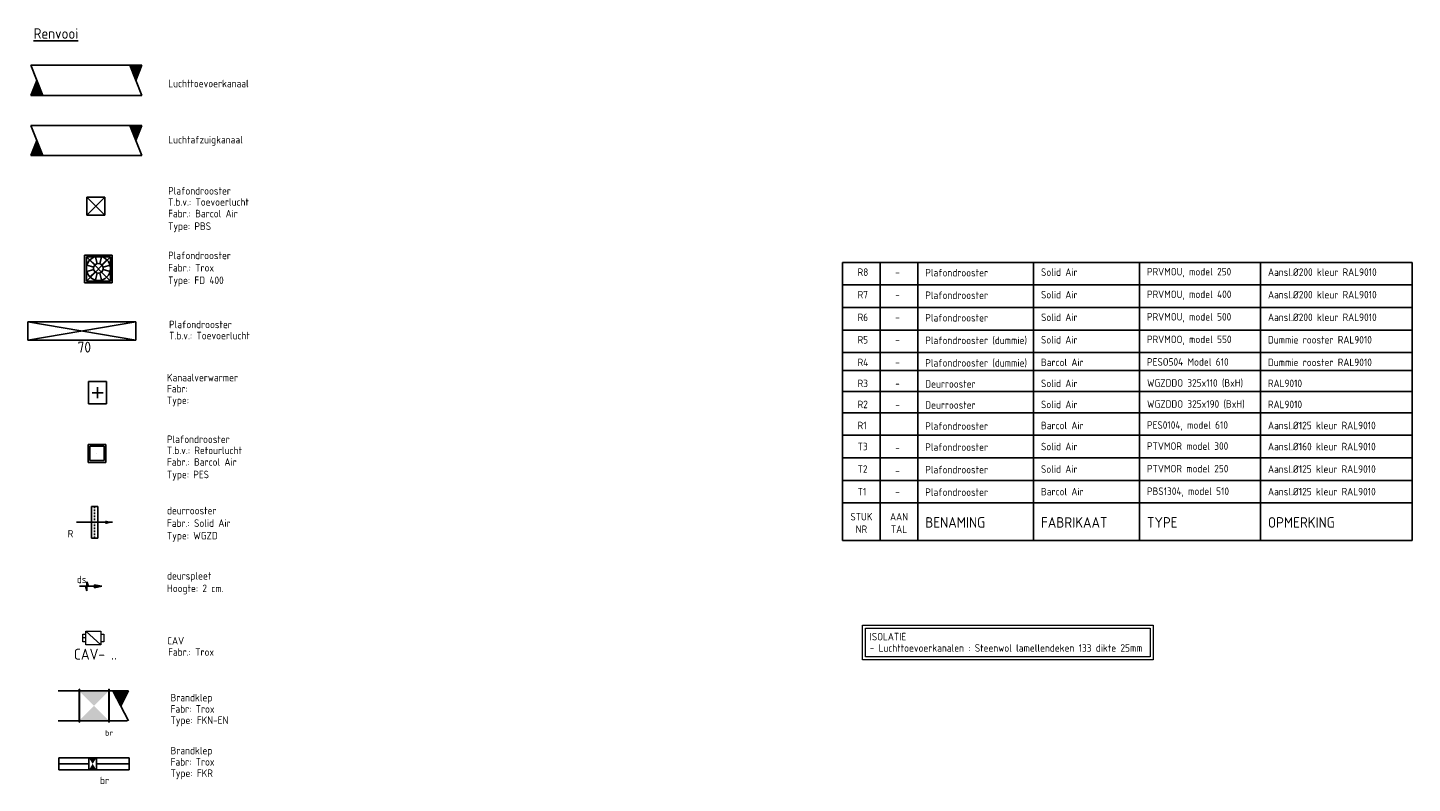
# Model space of a CAD drawing. Header units: millimetres. Extents: x -74135 to 19179, y 5032 to 51848.
# Tile 51 of 55: x -3849 to 19179, y 8974 to 21540. Entities that reach past the tile are written whole.
import ezdxf
from ezdxf.enums import TextEntityAlignment as Align

# ---------------------------------------------------------------- set-up
doc = ezdxf.new("R2010")
doc.units = ezdxf.units.MM
doc.header["$LTSCALE"] = 50
for name, pattern in [('2322107', [2000, 1000, 1000]), ('CENTER2', [28.575, 19.05, -3.175, 3.175, -3.175]), ('STREEPJES', [0.1, 0.05, -0.05])]:
    doc.linetypes.add(name, pattern=pattern)
for name, color, linetype, lineweight in [('WL570---_BESTAAND-HARTLIJN', 161, 'Continuous', 0), ('WL570---_BESTAAND-MAATVOERING', 161, 'Continuous', 0), ('WL570---_BESTAAND-TOEVOER', 180, 'Continuous', 0)]:
    doc.layers.add(name, color=color, linetype=linetype, lineweight=lineweight)
for name, color, linetype in [('WL570---_BESTAAND-TOEVOER_HL', 1, 'Continuous'), ('WL570---_RETOUR', 100, 'Continuous'), ('WL570---_RETOUR_HL', 1, 'Continuous'), ('WL570---_RETOUR_RST', 3, 'Continuous'), ('WL570---_RETOUR_RST_HL', 1, 'Continuous'), ('WL570---_TOEVOER', 200, 'Continuous'), ('WL570---_TOEVOER_RST', 3, 'Continuous'), ('WL570---_TOEVOER_RST_HL', 1, 'Continuous'), ('WM570---', 2, 'Continuous'), ('WM570---_BESTAAND-TOEVOER_PR', 1, 'Continuous'), ('WM570---_RETOUR', 2, 'Continuous'), ('WM570---_RETOUR_PR', 2, 'Continuous'), ('WM570---_RETOUR_RST_PR', 1, 'Continuous'), ('WM570---_TOEVOER', 2, 'Continuous'), ('WM570---_TOEVOER_RST_PR', 1, 'Continuous')]:
    doc.layers.add(name, color=color, linetype=linetype)
doc.styles.add('BURO-018', font='ISO96.shx', dxfattribs={"height": 90})
doc.styles.add('BURO-025', font='ISO96.shx', dxfattribs={"height": 125})
doc.styles.add('BURO-035', font='ISO96.shx', dxfattribs={"height": 175})
doc.styles.add('MAATVOERING', font='ISO')

# ---------------------------------------------------------------- blocks, each defined once
blk = doc.blocks.new('LU-2D-K-1F4')
at = {"color": 0, "linetype": 'Continuous'}
for p, q in [((-0.5, 250), (0.5, 250)), ((-0.5, -250), (0.5, -250))]:
    blk.add_line(p, q, dxfattribs=at)
blk = doc.blocks.new('LU-2-KB')
at = {"color": 0, "linetype": 'Continuous'}
for p, q in [((-0.4, 0.5), (0, -0.5)), ((-0.4, 0.5), (0, 0.5)), ((0, 0.5), (-0.2, 0))]:
    blk.add_line(p, q, dxfattribs=at)
blk.add_solid([(-0.4, 0.5), (0, 0.5), (-0.2, 0)], dxfattribs=at)
blk = doc.blocks.new('*U787')
at = {"ltscale": 10}
for points in [[(-250, 250), (250, 250), (0, 0)], [(-250, -250), (250, -250), (0, 0)]]:
    blk.add_hatch(color=2, dxfattribs=at).paths.add_polyline_path(points)
at = {"color": 2, "ltscale": 10}
for p, q in [((-250, 275), (-245, 275)), ((-250, -275), (-250, 275)), ((-245, -275), (-245, 275)), ((-245, 250), (245, 250)), ((250, 275), (245, 275)), ((245, -275), (245, 275)), ((250, -275), (250, 275)), ((-250, -275), (-245, -275)), ((-245, -250), (245, -250)), ((250, -275), (245, -275))]:
    blk.add_line(p, q, dxfattribs=at)
at = {"layer": 'WL570---_RETOUR', "color": 1, "style": 'BURO-018'}
blk.add_attdef('I', text='', height=90, dxfattribs=at).set_placement((0, 0), align=Align.MIDDLE)
at = {"layer": 'WM570---_RETOUR_PR', "color": 1, "style": 'BURO-018'}
blk.add_attdef('POSNR', text='', height=90, dxfattribs=at).set_placement((0, 0), align=Align.MIDDLE)
blk = doc.blocks.new('*U786')
at = {"ltscale": 10}
blk.add_hatch(color=0, dxfattribs=at).paths.add_polyline_path([(300, 0), (180, -30), (180, 30)])
at = {"color": 0, "ltscale": 10}
for p, q in [((-51.5, 262.5, -2700), (51.5, 262.5, -2700)), ((-51.5, -262.5, -2700), (-51.5, 262.5, -2700)), ((51.5, 262.5, -2700), (51.5, -262.5, -2700)), ((300, 0, -2700), (-300, 0, -2700)), ((51.5, -262.5, -2700), (-51.5, -262.5, -2700))]:
    blk.add_line(p, q, dxfattribs=at)
at = {"color": 9, "linetype": 'STREEPJES', "ltscale": 10}
blk.add_line((0, 262.5, -2700), (0, -262.5, -2700), dxfattribs=at)
at = {"layer": 'WL570---_RETOUR_RST_HL', "linetype": 'CENTER2'}
blk.add_circle((0, 0, -2700), 0.075, dxfattribs=at)
at = {"layer": 'WL570---_RETOUR_RST', "color": 2, "style": 'BURO-025'}
for tag in ['MC', 'Q']:
    blk.add_attdef(tag, text='', height=125, dxfattribs=at).set_placement((0, 0), align=Align.MIDDLE)
at = {"layer": 'WM570---_RETOUR_RST_PR', "color": 2, "style": 'BURO-025'}
blk.add_attdef('POSNR', text='', height=125, dxfattribs=at).set_placement((0, 0), align=Align.MIDDLE)
blk = doc.blocks.new('*U788')
at = {"color": 0, "ltscale": 10}
for p, q in [((0, 100), (498, 100)), ((0, -100), (0, 100)), ((0, -100), (498, -100))]:
    blk.add_line(p, q, dxfattribs=at)
at = {"layer": 'WL570---_RETOUR_HL', "linetype": 'CENTER2'}
blk.add_line((0, 0), (498, 0), dxfattribs=at)
at = {"layer": 'WM570---_RETOUR_PR', "color": 2, "style": 'BURO-025'}
blk.add_attdef('POSNR', text='', height=125, dxfattribs=at).set_placement((0, 0), align=Align.MIDDLE)
blk = doc.blocks.new('*U789')
at = {"ltscale": 10}
for points in [[(-62.5, 100), (0, 0), (62.5, 100)], [(62.5, -100), (0, 0), (-62.5, -100)]]:
    blk.add_hatch(color=256, dxfattribs=at).paths.add_polyline_path(points)
for p, q in [((-62.5, 100), (62.5, 100)), ((-62.5, -100), (-62.5, 100)), ((62.5, 100), (62.5, -100)), ((-62.5, -100), (62.5, -100))]:
    blk.add_line(p, q, dxfattribs=at)
at = {"layer": 'WL570---_RETOUR', "color": 2, "style": 'BURO-025'}
blk.add_attdef('I', text='', height=125, dxfattribs=at).set_placement((0, 0), align=Align.MIDDLE)
at = {"layer": 'WM570---_RETOUR_PR', "color": 2, "style": 'BURO-025'}
blk.add_attdef('POSNR', text='', height=125, dxfattribs=at).set_placement((0, 0), align=Align.MIDDLE)
blk = doc.blocks.new('*U790')
at = {"color": 0, "ltscale": 10}
for p, q in [((0, 100), (545, 100)), ((545, 100), (545, -100)), ((0, -100), (545, -100))]:
    blk.add_line(p, q, dxfattribs=at)
at = {"layer": 'WL570---_RETOUR_HL', "linetype": 'CENTER2'}
blk.add_line((0, 0), (545, 0), dxfattribs=at)
at = {"layer": 'WM570---_RETOUR_PR', "color": 2, "style": 'BURO-025'}
blk.add_attdef('POSNR', text='', height=125, dxfattribs=at).set_placement((0, 0), align=Align.MIDDLE)
blk = doc.blocks.new('*U791')
at = {"color": 0, "ltscale": 10}
for p, q in [((150, 150, -2500), (-150, 150, -2500)), ((-150, -150, -2500), (-150, 150, -2500)), ((150, -150, -2500), (-150, 150, -2500)), ((-150, -150, -2500), (150, 150, -2500)), ((150, -150, -2500), (150, 150, -2500)), ((150, -150, -2500), (-150, -150, -2500))]:
    blk.add_line(p, q, dxfattribs=at)
at = {"layer": 'WL570---_TOEVOER_RST_HL', "linetype": 'CENTER2'}
blk.add_circle((0, 0, -2500), 0.075, dxfattribs=at)
at = {"layer": 'WL570---_TOEVOER_RST', "color": 2, "style": 'BURO-025'}
for tag in ['MC', 'Q']:
    blk.add_attdef(tag, text='', height=125, dxfattribs=at).set_placement((0, 0), align=Align.MIDDLE)
at = {"layer": 'WM570---_TOEVOER_RST_PR', "color": 2, "style": 'BURO-025'}
blk.add_attdef('POSNR', text='', height=125, dxfattribs=at).set_placement((0, 0), align=Align.MIDDLE)
blk = doc.blocks.new('VBX1251250012525000')
for points in [[(50, 62.5), (0, 62.5), (0, -62.5), (50, -62.5)], [(300, -62.5), (350, -62.5), (350, 62.5), (300, 62.5)]]:
    blk.add_lwpolyline(points)
blk.add_lwpolyline([(50, -112.5), (300, -112.5), (300, 112.5), (50, 112.5)], close=True)
at = {"layer": 'WL570---_BESTAAND-HARTLIJN'}
blk.add_line((300, 0), (350, 0), dxfattribs=at)
at = {"layer": 'WL570---_BESTAAND-TOEVOER'}
blk.add_line((50, -112.5), (300, 112.5), dxfattribs=at)
blk = doc.blocks.new('*U792')
at = {"color": 0, "ltscale": 10}
for p, q in [((149, 149, -150), (-149, 149, -150)), ((-149, -149, -150), (-149, 149, -150)), ((120, 120, -150), (-120, 120, -150)), ((-120, -120, -150), (-120, 120, -150)), ((120, -120, -150), (120, 120, -150)), ((149, -149, -150), (149, 149, -150)), ((149, -149, -150), (-149, -149, -150)), ((120, -120, -150), (-120, -120, -150))]:
    blk.add_line(p, q, dxfattribs=at)
at = {"layer": 'WL570---_RETOUR_RST_HL', "linetype": 'CENTER2'}
blk.add_circle((0, 0, -150), 0.075, dxfattribs=at)
at = {"layer": 'WL570---_RETOUR_RST', "color": 2, "style": 'BURO-025'}
for tag in ['MC', 'Q']:
    blk.add_attdef(tag, text='', height=125, dxfattribs=at).set_placement((0, 0), align=Align.MIDDLE)
at = {"layer": 'WM570---_RETOUR_RST_PR', "color": 2, "style": 'BURO-025'}
blk.add_attdef('POSNR', text='', height=125, dxfattribs=at).set_placement((0, 0), align=Align.MIDDLE)
blk = doc.blocks.new('LU-PIJL6')
at = {"color": 0, "linetype": 'Continuous'}
for p, q in [((0, 0), (-7.5, 0)), ((-5.5, 0), (-5, -1.5)), ((-5, -1.5), (-5, 1.5)), ((-5, 1.5), (-4.5, 0)), ((-2.5, -0.5), (-2.5, 0.5)), ((-2.5, 0.5), (0, 0)), ((0, 0), (-2.5, -0.5))]:
    blk.add_line(p, q, dxfattribs=at)
blk.add_solid([(-2.5, 0.5), (-2.5, -0.5), (0, 0)], dxfattribs=at)
blk = doc.blocks.new('*U785')
at = {"color": 0, "ltscale": 10}
for p, q in [((900, 150, -2700), (-900, 150, -2700)), ((-900, -150, -2700), (-900, 150, -2700)), ((900, -150, -2700), (900, 150, -2700)), ((900, -150, -2700), (-900, -150, -2700))]:
    blk.add_line(p, q, dxfattribs=at)
at = {"layer": 'WL570---_TOEVOER_RST_HL', "linetype": 'CENTER2'}
blk.add_circle((0, 0, -2700), 0.075, dxfattribs=at)
at = {"layer": 'WL570---_TOEVOER_RST', "color": 1, "style": 'BURO-018'}
for tag in ['MC', 'Q']:
    blk.add_attdef(tag, text='', height=180, dxfattribs=at).set_placement((0, 0), align=Align.MIDDLE)
at = {"layer": 'WM570---_TOEVOER_RST_PR', "color": 1, "style": 'BURO-018'}
blk.add_attdef('POSNR', text='', height=180, dxfattribs=at).set_placement((0, 0), align=Align.MIDDLE)
blk = doc.blocks.new('*U793')
at = {"color": 0, "ltscale": 10}
for p, q in [((230, 230, -2500), (-230, 230, -2500)), ((-230, -230, -2500), (-230, 230, -2500)), ((200, 200, -2500), (-200, 200, -2500)), ((-200, -200, -2500), (-200, 200, -2500)), ((200, -200, -2500), (-200, 200, -2500)), ((-200, -200, -2500), (200, 200, -2500)), ((200, -200, -2500), (200, 200, -2500)), ((230, -230, -2500), (230, 230, -2500)), ((230, -230, -2500), (-230, -230, -2500)), ((200, -200, -2500), (-200, -200, -2500))]:
    blk.add_line(p, q, dxfattribs=at)
at = {"layer": 'WL570---_BESTAAND-TOEVOER_HL', "linetype": 'CENTER2'}
blk.add_circle((0, 0, -2500), 0.075, dxfattribs=at)
at = {"layer": 'WL570---_BESTAAND-TOEVOER', "color": 2, "style": 'BURO-025'}
for tag in ['MC', 'Q']:
    blk.add_attdef(tag, text='', height=125, dxfattribs=at).set_placement((0, 0), align=Align.MIDDLE)
at = {"layer": 'WM570---_BESTAAND-TOEVOER_PR', "color": 2, "style": 'BURO-025'}
blk.add_attdef('POSNR', text='', height=125, dxfattribs=at).set_placement((0, 0), align=Align.MIDDLE)
blk = doc.blocks.new('*U794')
at = {"ltscale": 10}
for p, q in [((-100, 125), (100, 125)), ((-100, -125), (-100, 125)), ((60, 0), (-60, 0)), ((0, 60), (0, -60)), ((100, -125), (100, 125)), ((-100, -125), (100, -125))]:
    blk.add_line(p, q, dxfattribs=at)
at = {"layer": 'WM570---_RETOUR_PR', "color": 2, "style": 'BURO-025'}
blk.add_attdef('POSNR', text='', height=125, dxfattribs=at).set_placement((0, 0), align=Align.MIDDLE)

msp = doc.modelspace()

# ---------------------------------------------------------------- linework, layer by layer
at = {"layer": 'WL570---_TOEVOER', "color": 180}
for p, q in [((-2866, 17589), (-2750, 17558)), ((-2866, 17485), (-2750, 17516)), ((-2814, 17678), (-2729, 17594)), ((-2724, 17730), (-2693, 17614)), ((-2621, 17730), (-2652, 17614)), ((-2531, 17678), (-2616, 17594)), ((-2479, 17589), (-2595, 17558)), ((-2479, 17485), (-2595, 17516)), ((-2814, 17396), (-2729, 17480)), ((-2724, 17344), (-2693, 17460)), ((-2621, 17344), (-2652, 17460))]:
    msp.add_line(p, q, dxfattribs=at)
at = {"layer": 'WL570---_TOEVOER'}
for p, q in [((-3849, 16646), (-2049, 16346)), ((-2049, 16646), (-3849, 16346))]:
    msp.add_line(p, q, dxfattribs=at)
at = {"layer": 'WL570---_TOEVOER', "color": 180}
for radius in [200, 80]:
    msp.add_circle((-2673, 17537), radius, dxfattribs=at)
at = {"layer": 'WM570---', "color": 4}
for p, q in [((9704, 13012), (9704, 17637)), ((19179, 17637), (19179, 13012)), ((9704, 13637), (19179, 13637)), ((9704, 13012), (19179, 13012))]:
    msp.add_line(p, q, dxfattribs=at)
at = {"layer": 'WM570---'}
for p, q in [((9704, 17637), (19179, 17637)), ((9704, 17262), (19179, 17262)), ((9704, 16887), (19179, 16887)), ((9704, 16512), (19179, 16512)), ((9704, 16137), (19179, 16137)), ((9704, 15837), (19179, 15837)), ((9704, 15487), (19179, 15487)), ((9704, 15137), (19179, 15137)), ((9704, 14762), (19179, 14762)), ((9704, 14387), (19179, 14387)), ((9704, 14012), (19179, 14012)), ((10329, 13012), (10329, 13637)), ((10954, 13012), (10954, 13637)), ((12879, 13012), (12879, 13637)), ((14642, 13012), (14642, 13637)), ((16654, 13012), (16654, 13637))]:
    msp.add_line(p, q, dxfattribs=at)
at = {"layer": 'WM570---', "color": 1}
for p, q in [((10329, 13637), (10329, 17637)), ((10954, 13637), (10954, 17637)), ((12879, 13637), (12879, 17637)), ((14642, 13637), (14642, 17637)), ((16654, 13637), (16654, 17637))]:
    msp.add_line(p, q, dxfattribs=at)
at = {"layer": 'WM570---_TOEVOER', "lineweight": 0}
for points in [[(10036, 11605), (14869, 11605), (14869, 11028), (10036, 11028)], [(10086, 11555), (14819, 11555), (14819, 11078), (10086, 11078)]]:
    msp.add_lwpolyline(points, close=True, dxfattribs=at)

# ---------------------------------------------------------------- block references
at = {"layer": 'WL570---_BESTAAND-TOEVOER', "xscale": -1, "rotation": 359.9999999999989}
msp.add_blockref('VBX1251250012525000', (-2582, 11391), dxfattribs=at)
at = {"layer": 'WL570---_RETOUR', "xscale": 1850}
msp.add_blockref('LU-2D-K-1F4', (-2874, 19664), dxfattribs=at)
at = {"layer": 'WL570---_RETOUR', "xscale": 500, "yscale": 500, "zscale": 500, "rotation": 180}
msp.add_blockref('LU-2-KB', (-3799, 19664), dxfattribs=at)
at = {"layer": 'WL570---_RETOUR'}
for name, p, xscale, yscale, zscale in [('LU-2-KB', (-1949, 19664), 500, 500, 500), ('LU-PIJL6', (-2615, 12250), 50, 50, 50), ('LU-2-KB', (-2173, 10263), 644.6031685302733, 500, 500)]:
    msp.add_blockref(name, p, dxfattribs=dict(at, xscale=xscale, yscale=yscale, zscale=zscale))
for name, p in [('*U792', (-2697, 14460, 150)), ('*U788', (-3330, 9297)), ('*U790', (-2707, 9297))]:
    msp.add_blockref(name, p, dxfattribs=at)
ref = msp.add_blockref('*U786', (-2737, 13314, 2700), dxfattribs=at)
ref.add_attrib('MC', 'R', dxfattribs={"layer": 'WL570---_RETOUR_RST', "color": 2, "height": 125, "style": 'BURO-025'}).set_placement((-3137, 13124), align=Align.MIDDLE)
at = {"layer": 'WL570---_RETOUR', "xscale": 1150, "rotation": 180}
msp.add_blockref('LU-2D-K-1F4', (-2770, 10263), dxfattribs=at)
at = {"layer": 'WL570---_RETOUR'}
ref = msp.add_blockref('*U787', (-2745, 10263), dxfattribs=dict(at, rotation=180))
ref.add_attrib('I', 'br', dxfattribs={"color": 1, "height": 90, "style": 'BURO-018'}).set_placement((-2495, 9813), align=Align.MIDDLE)
ref = msp.add_blockref('*U789', (-2769, 9297), dxfattribs=at)
ref.add_attrib('I', 'br', dxfattribs={"color": 2, "height": 125, "style": 'BURO-025'}).set_placement((-2571, 9022), align=Align.MIDDLE)
at = {"layer": 'WL570---_TOEVOER', "xscale": 1850}
msp.add_blockref('LU-2D-K-1F4', (-2874, 20664), dxfattribs=at)
at = {"layer": 'WL570---_TOEVOER', "rotation": 180}
for name, p, xscale, yscale, zscale in [('LU-2-KB', (-3799, 20664), 500, 500, 500), ('*U794', (-2686, 15470), 1.5, 1.5, 1.5)]:
    msp.add_blockref(name, p, dxfattribs=dict(at, xscale=xscale, yscale=yscale, zscale=zscale))
at = {"layer": 'WL570---_TOEVOER', "xscale": 500, "yscale": 500, "zscale": 500}
msp.add_blockref('LU-2-KB', (-1949, 20664), dxfattribs=at)
at = {"layer": 'WL570---_TOEVOER'}
msp.add_blockref('*U791', (-2716, 18574, 2500), dxfattribs=at)
at = {"layer": 'WL570---_TOEVOER', "color": 180}
msp.add_blockref('*U793', (-2673, 17527, 2500), dxfattribs=at)
at = {"layer": 'WL570---_TOEVOER'}
ref = msp.add_blockref('*U785', (-2949, 16496, 2700), dxfattribs=at)
ref.add_attrib('Q', '70', dxfattribs={"layer": 'WL570---_TOEVOER_RST', "color": 1, "height": 180, "style": 'BURO-018'}).set_placement((-2908, 16227), align=Align.MIDDLE)

# ---------------------------------------------------------------- texts
at = {"layer": 'WL570---_BESTAAND-MAATVOERING', "style": 'MAATVOERING'}
msp.add_text('CAV- ..', height=180, dxfattribs=at).set_placement((-3081, 11031))
at = {"layer": 'WM570---', "style": 'BURO-025'}
for s, p in [('R8', (9954, 17412)), ('Plafondrooster', (11079, 17403)), ('Solid Air', (13004, 17412)), ('PRVMOU, model 250', (14767, 17419)), ('Aansl.%%C200 kleur RAL9010', (16779, 17412)), ('R7', (9954, 17037)), ('Plafondrooster', (11079, 17028)), ('Solid Air', (13004, 17037)), ('PRVMOU, model 400', (14767, 17044)), ('Aansl.%%C200 kleur RAL9010', (16779, 17037)), ('R6', (9954, 16662)), ('Plafondrooster', (11079, 16653)), ('Solid Air', (13004, 16662)), ('PRVMOU, model 500', (14767, 16669)), ('Aansl.%%C200 kleur RAL9010', (16779, 16662)), ('R5', (9954, 16287)), ('Plafondrooster (dummie)', (11079, 16278)), ('Solid Air', (13004, 16287)), ('PRVMOO, model 550', (14767, 16294)), ('Dummie rooster RAL9010', (16779, 16287)), ('R4', (9954, 15912)), ('Plafondrooster (dummie)', (11079, 15903)), ('Barcol Air', (13004, 15912)), ('PESO504 Model 610', (14767, 15919)), ('Dummie rooster RAL9010', (16779, 15912)), ('R3', (9954, 15562)), ('Deurrooster', (11079, 15553)), ('Solid Air', (13004, 15562)), ('WGZDDO 325x110 (BxH)', (14767, 15569)), ('RAL9010', (16779, 15562)), ('R2', (9954, 15212)), ('Deurrooster', (11079, 15203)), ('Solid Air', (13004, 15212)), ('WGZDDO 325x190 (BxH)', (14767, 15219)), ('RAL9010', (16779, 15212)), ('R1', (9954, 14862)), ('Plafondrooster', (11079, 14853)), ('Barcol Air', (13004, 14862)), ('PES0104, model 610', (14767, 14869)), ('Aansl.%%C125 kleur RAL9010', (16779, 14862)), ('T3', (9954, 14512)), ('Plafondrooster', (11079, 14503)), ('Solid Air', (13004, 14512)), ('PTVMOR model 300', (14767, 14519)), ('Aansl.%%C160 kleur RAL9010', (16779, 14512)), ('PTVMOR model 250', (14767, 14144)), ('T2', (9954, 14137)), ('Plafondrooster', (11079, 14128)), ('Solid Air', (13004, 14137)), ('Aansl.%%C125 kleur RAL9010', (16779, 14137)), ('T1', (9954, 13762)), ('Plafondrooster', (11079, 13753)), ('Barcol Air', (13004, 13762)), ('PBS1304, model 510', (14767, 13769)), ('Aansl.%%C125 kleur RAL9010', (16779, 13762))]:
    msp.add_text(s, height=125, dxfattribs=at).set_placement(p)
at = {"layer": 'WM570---', "color": 2, "style": 'BURO-025'}
for p in [(10579, 17412), (10579, 17037), (10579, 16662), (10579, 16287), (10579, 15912), (10579, 15562), (10579, 15212), (10579, 14487), (10579, 14112), (10579, 13762)]:
    msp.add_text('-', height=125, dxfattribs=at).set_placement(p)
at = {"layer": 'WM570---', "style": 'BURO-025'}
for s, p in [('STUK', (10017, 13345)), ('AAN', (10642, 13345)), ('NR', (10017, 13137)), ('TAL', (10642, 13137))]:
    msp.add_text(s, height=125, dxfattribs=at).set_placement(p, align=Align.CENTER)
at = {"layer": 'WM570---', "color": 4, "style": 'BURO-035'}
for s, p in [('BENAMING', (11079, 13225)), ('FABRIKAAT', (13004, 13225)), ('TYPE', (14767, 13225)), ('OPMERKING', (16779, 13225))]:
    msp.add_text(s, height=175, dxfattribs=at).set_placement(p)
at = {"layer": 'WM570---_RETOUR', "style": 'BURO-025'}
for s, p in [('Luchttoevoerkanaal', (-1511, 20549)), ('Luchtafzuigkanaal ', (-1511, 19614)), ('CAV', (-1530, 11282)), ('Brandklep', (-1473, 10336)), ('Fabr: Trox', (-1473, 10148)), ('Type: FKN-EN', (-1473, 9961)), ('Brandklep', (-1473, 9455)), ('Fabr: Trox', (-1473, 9268)), ('Type: FKR', (-1473, 9080))]:
    msp.add_text(s, height=125, dxfattribs=at).set_placement(p)
at = {"layer": 'WM570---_TOEVOER', "color": 3, "linetype": '2322107', "style": 'BURO-035'}
msp.add_text('%%URenvooi', height=175, dxfattribs=at).set_placement((-3751, 21355))
at = {"layer": 'WM570---_TOEVOER', "lineweight": 0, "style": 'BURO-025'}
for s, p in [('Plafondrooster', (-1514, 18764)), ('T.b.v.: Toevoerlucht', (-1514, 18579)), ('Fabr.: Barcol Air', (-1514, 18386)), ('Type: PBS', (-1514, 18177)), ('Plafondrooster', (-1514, 17690)), ('Fabr.: Trox', (-1514, 17485)), ('Type: FD 400', (-1514, 17277)), ('Plafondrooster', (-1498, 16542)), ('T.b.v.: Toevoerlucht', (-1498, 16357)), ('Kanaalverwarmer', (-1533, 15659)), ('Fabr:', (-1533, 15474)), ('Type:', (-1533, 15281)), ('Plafondrooster', (-1533, 14633)), ('T.b.v.: Retourlucht', (-1533, 14448)), ('Fabr.: Barcol Air', (-1533, 14255)), ('Type: PES', (-1533, 14047)), ('deurrooster', (-1533, 13447)), ('Fabr.: Solid Air', (-1533, 13238)), ('Type: WGZD', (-1533, 13030)), ('ds', (-3031, 12302)), ('deurspleet', (-1533, 12362)), ('Hoogte: 2 cm.', (-1533, 12153)), ('- Luchttoevoerkanalen : Steenwol lamellendeken 133 dikte 25mm', (10154, 11162)), ('ISOLATIE', (10154, 11351)), ('Fabr.: Trox', (-1514, 11095))]:
    msp.add_text(s, height=125, dxfattribs=at).set_placement(p)

doc.saveas('drawing.dxf')
